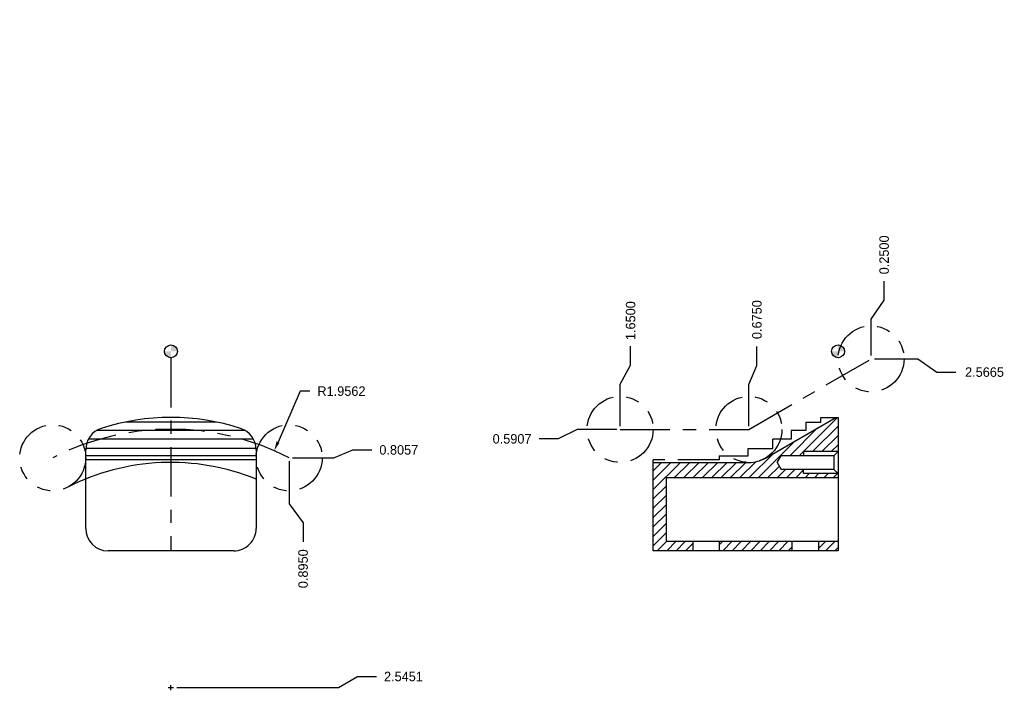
# Model space of a CAD drawing. Extents: x -3.57 to 3.88, y 12.56 to 17.64.
import ezdxf

# ---------------------------------------------------------------- set-up
doc = ezdxf.new("R2010")
doc.units = 0
doc.header["$LTSCALE"] = 0.5
doc.header["$MEASUREMENT"] = 0
doc.linetypes.add('CENTER2', pattern=[1.125, 0.75, -0.125, 0.125, -0.125])
doc.linetypes.add('PHANTOM2', pattern=[1.25, 0.625, -0.125, 0.125, -0.125, 0.125, -0.125])
doc.layers.get('Defpoints').update_dxf_attribs({"linetype": 'CONTINUOUS'})
for name, color, linetype in [('Center', 1, 'CENTER2'), ('Dimension', 6, 'CONTINUOUS'), ('Object', 5, 'CONTINUOUS'), ('Object_hatch', 5, 'CONTINUOUS'), ('Object_Phantom', 5, 'PHANTOM2')]:
    doc.layers.add(name, color=color, linetype=linetype)
doc.dimstyles.get("Standard").update_dxf_attribs({"dimtxt": 0.18, "dimasz": 0.18, "dimexe": 0.18, "dimexo": 0.0625, "dimgap": 0.09, "dimtad": 0, "dimtih": 1, "dimtoh": 1, "dimdec": 3, "dimzin": 0, "dimdsep": 46, "dimtxsty": 'Standard', "dimcen": 0.09, "dimadec": 0, "dimazin": 0, "dimtfac": 1, "dimtdec": 4, "dimtofl": 0, "dimtmove": 0, "dimatfit": 3, "dimfxl": 1, "dimtolj": 1, "dimtzin": 0, "dimarcsym": 0})

# ---------------------------------------------------------------- blocks, each defined once
blk = doc.blocks.new('*D5')
at = {"layer": 'Defpoints', "color": 0}
for p in [(-2.42848266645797, 15.12918002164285), (-1.533482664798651, 14.32346872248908), (-0.9073551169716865, 14.38308496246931)]:
    blk.add_point(p, dxfattribs=at)
at = {"layer": 'Dimension', "color": 0, "lineweight": -2}
for p, q in [((-1.508482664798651, 14.32346872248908), (-1.195355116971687, 14.32346872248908)), ((-1.195355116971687, 14.32346872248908), (-1.051355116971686, 14.38308496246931)), ((-1.051355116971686, 14.38308496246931), (-0.9073551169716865, 14.38308496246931))]:
    blk.add_line(p, q, dxfattribs=at)
at = {"layer": 'Dimension', "color": 0, "insert": (-0.7033551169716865, 14.38308496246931), "char_height": 0.072, "attachment_point": 5}
blk.add_mtext('\\A1;0.8057', dxfattribs=at)
blk = doc.blocks.new('*D6')
at = {"layer": 'Defpoints', "color": 0}
for p in [(-2.42848266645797, 15.12918002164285), (-1.53348266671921, 14.32346872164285), (-1.427817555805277, 13.6879028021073)]:
    blk.add_point(p, dxfattribs=at)
at = {"layer": 'Dimension', "color": 0, "lineweight": -2}
for p, q in [((-1.53348266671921, 14.29846872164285), (-1.53348266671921, 13.9759028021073)), ((-1.53348266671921, 13.9759028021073), (-1.427817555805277, 13.8319028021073)), ((-1.427817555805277, 13.8319028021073), (-1.427817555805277, 13.6879028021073))]:
    blk.add_line(p, q, dxfattribs=at)
at = {"layer": 'Dimension', "color": 0, "insert": (-1.427817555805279, 13.4839028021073), "char_height": 0.072, "attachment_point": 5, "rotation": 90}
blk.add_mtext('\\A1;0.8950', dxfattribs=at)
blk = doc.blocks.new('*D7')
at = {"layer": 'Defpoints', "color": 0}
for p in [(-2.42848266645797, 15.12918002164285), (-0.8721472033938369, 12.66801847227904), (-2.408482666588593, 12.58403585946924)]:
    blk.add_point(p, dxfattribs=at)
at = {"layer": 'Dimension', "color": 0, "lineweight": -2}
for p, q in [((-1.160147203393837, 12.58403585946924), (-1.016147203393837, 12.66801847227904)), ((-1.016147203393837, 12.66801847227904), (-0.8721472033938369, 12.66801847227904)), ((-2.383482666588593, 12.58403585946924), (-1.160147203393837, 12.58403585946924))]:
    blk.add_line(p, q, dxfattribs=at)
at = {"layer": 'Dimension', "color": 0, "insert": (-0.6681472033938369, 12.66801847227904), "char_height": 0.072, "attachment_point": 5}
blk.add_mtext('\\A1;2.5451', dxfattribs=at)
blk = doc.blocks.new('*D8')
at = {"layer": 'Defpoints', "color": 0}
for p in [(-1.64622396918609, 14.37700072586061), (-2.428482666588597, 12.58403585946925)]:
    blk.add_point(p, dxfattribs=at)
at = {"layer": 'Dimension', "color": 0, "lineweight": -2}
for p, q in [((-1.44957484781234, 14.82772753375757), (-1.617431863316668, 14.44299326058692)), ((-1.37757484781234, 14.82772753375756), (-1.44957484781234, 14.82772753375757)), ((-2.428482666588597, 12.56403585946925), (-2.428482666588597, 12.60403585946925)), ((-2.448482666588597, 12.58403585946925), (-2.408482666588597, 12.58403585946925))]:
    blk.add_line(p, q, dxfattribs=at)
at = {"layer": 'Dimension', "color": 0}
blk.add_solid([(-1.628430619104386, 14.44779194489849), (-1.606433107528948, 14.43819457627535), (-1.64622396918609, 14.37700072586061)], dxfattribs=at)
at = {"layer": 'Dimension', "color": 0, "insert": (-1.13757484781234, 14.82772753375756), "char_height": 0.072, "attachment_point": 5}
blk.add_mtext('\\A1;R1.9562', dxfattribs=at)
blk = doc.blocks.new('*D10')
at = {"layer": 'Defpoints', "color": 0}
for p in [(2.622342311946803, 17.63909735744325), (2.008023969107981, 15.1652278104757), (1.947342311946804, 14.53851145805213)]:
    blk.add_point(p, dxfattribs=at)
at = {"layer": 'Dimension', "color": 0, "lineweight": -2}
for p, q in [((2.008023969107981, 15.0212278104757), (2.008023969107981, 15.1652278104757)), ((1.947342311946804, 14.8772278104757), (2.008023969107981, 15.0212278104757)), ((1.947342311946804, 14.56351145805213), (1.947342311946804, 14.8772278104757))]:
    blk.add_line(p, q, dxfattribs=at)
at = {"layer": 'Dimension', "color": 0, "insert": (2.008023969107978, 15.3692278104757), "char_height": 0.072, "attachment_point": 5, "rotation": 90}
blk.add_mtext('\\A1;0.6750', dxfattribs=at)
blk = doc.blocks.new('*D11')
at = {"layer": 'Defpoints', "color": 0}
for p in [(2.622342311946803, 17.63909735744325), (1.051859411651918, 15.16945535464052), (0.9723423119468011, 14.53851145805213)]:
    blk.add_point(p, dxfattribs=at)
at = {"layer": 'Dimension', "color": 0, "lineweight": -2}
for p, q in [((1.051859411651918, 15.02545535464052), (1.051859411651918, 15.16945535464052)), ((0.9723423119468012, 14.88145535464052), (1.051859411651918, 15.02545535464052)), ((0.9723423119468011, 14.56351145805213), (0.9723423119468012, 14.88145535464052))]:
    blk.add_line(p, q, dxfattribs=at)
at = {"layer": 'Dimension', "color": 0, "insert": (1.051859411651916, 15.36145535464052), "char_height": 0.072, "attachment_point": 5, "rotation": 90}
blk.add_mtext('\\A1;1.6500', dxfattribs=at)
blk = doc.blocks.new('*D12')
at = {"layer": 'Defpoints', "color": 0}
for p in [(2.971154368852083, 15.66131320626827), (2.622342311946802, 15.12918002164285), (2.872342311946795, 15.07256045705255)]:
    blk.add_point(p, dxfattribs=at)
at = {"layer": 'Dimension', "color": 0, "lineweight": -2}
for p, q in [((2.971154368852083, 15.51731320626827), (2.971154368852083, 15.66131320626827)), ((2.872342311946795, 15.37331320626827), (2.971154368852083, 15.51731320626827)), ((2.872342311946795, 15.09756045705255), (2.872342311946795, 15.37331320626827))]:
    blk.add_line(p, q, dxfattribs=at)
at = {"layer": 'Dimension', "color": 0, "insert": (2.971154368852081, 15.85931320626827), "char_height": 0.072, "attachment_point": 5, "rotation": 90}
blk.add_mtext('\\A1;0.2500', dxfattribs=at)
blk = doc.blocks.new('*D13')
at = {"layer": 'Defpoints', "color": 0}
for p in [(2.622342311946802, 15.12918002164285), (0.9723423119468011, 14.53851145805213), (0.3581110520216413, 14.46651842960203)]:
    blk.add_point(p, dxfattribs=at)
at = {"layer": 'Dimension', "color": 0, "lineweight": -2}
for p, q in [((0.6461110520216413, 14.53851145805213), (0.5021110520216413, 14.46651842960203)), ((0.9473423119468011, 14.53851145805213), (0.6461110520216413, 14.53851145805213)), ((0.5021110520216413, 14.46651842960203), (0.3581110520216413, 14.46651842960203))]:
    blk.add_line(p, q, dxfattribs=at)
at = {"layer": 'Dimension', "color": 0, "insert": (0.1541110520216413, 14.46651842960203), "char_height": 0.072, "attachment_point": 5}
blk.add_mtext('\\A1;0.5907', dxfattribs=at)

msp = doc.modelspace()

# ---------------------------------------------------------------- hatches: boundary and pattern name
at = {"layer": 'Dimension'}
h = msp.add_hatch(color=256, dxfattribs=at)
h.paths.add_polyline_path([(-2.42848266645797, 15.17813123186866), (-2.42848266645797, 15.12918002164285), (-2.379531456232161, 15.12918002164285, 0.4142135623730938)])
h.paths.add_polyline_path([(-2.42848266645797, 15.12918002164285), (-2.477433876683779, 15.12918002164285, 0.4142135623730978), (-2.42848266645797, 15.08022881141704)])
h = msp.add_hatch(color=256, dxfattribs=at)
h.paths.add_polyline_path([(2.622342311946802, 15.17813123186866), (2.622342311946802, 15.12918002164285), (2.671293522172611, 15.12918002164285, 0.4142135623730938)])
h.paths.add_polyline_path([(2.622342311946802, 15.12918002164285), (2.573391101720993, 15.12918002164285, 0.4142135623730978), (2.622342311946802, 15.08022881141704)])
at = {"layer": 'Object_hatch'}
h = msp.add_hatch(dxfattribs=at)
h.set_pattern_fill('ANSI31', color=256, scale=0.4, style=0)
h.set_pattern_definition([(45, (2.622342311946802, 15.12918002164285), (-0.03535533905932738, 0.03535533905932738), [])])
h.paths.add_polyline_path([(2.622342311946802, 14.62918002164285), (2.604384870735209, 14.62918002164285), (2.072342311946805, 14.32200510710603, -0.1316524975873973), (1.947342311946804, 14.28851145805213), (1.222342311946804, 14.28851145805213), (1.222342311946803, 13.6193500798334), (1.521842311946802, 13.6193500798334), (1.521842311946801, 13.6893500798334), (1.322342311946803, 13.6893500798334), (1.322342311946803, 14.1743500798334), (2.622342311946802, 14.1743500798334), (2.622342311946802, 14.2043500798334), (2.361453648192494, 14.2043500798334), (2.361453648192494, 14.2353500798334), (2.192587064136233, 14.2353500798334), (2.161342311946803, 14.28735007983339), (2.192587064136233, 14.33935007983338), (2.361453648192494, 14.33935007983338), (2.361453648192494, 14.37035007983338), (2.622342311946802, 14.37035007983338)])
h.paths.add_polyline_path([(2.271842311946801, 13.6893500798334), (1.722842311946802, 13.6893500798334), (1.722842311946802, 13.6193500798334), (2.271842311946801, 13.6193500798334)], flags=17)
h.paths.add_polyline_path([(2.622342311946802, 13.6893500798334), (2.472842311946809, 13.6893500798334), (2.472842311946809, 13.6193500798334), (2.622342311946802, 13.6193500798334)], flags=17)

# ---------------------------------------------------------------- linework, layer by layer
at = {"layer": 'Center'}
for p, q in [((-2.42848266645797, 15.08022881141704), (-2.428482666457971, 13.6193500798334)), ((1.947342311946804, 14.53851145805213), (2.872342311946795, 15.07256045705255)), ((0.9723423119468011, 14.53851145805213), (1.947342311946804, 14.53851145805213)), ((-2.428482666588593, 12.56403585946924), (-2.428482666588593, 12.60403585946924)), ((-2.448482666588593, 12.58403585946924), (-2.408482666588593, 12.58403585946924))]:
    msp.add_line(p, q, dxfattribs=at)
msp.add_arc((-2.428482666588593, 12.58403585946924), 1.956182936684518, 62.77257035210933, 117.2274296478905, dxfattribs=at)
at = {"layer": 'Dimension'}
for centre in [(-2.42848266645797, 15.12918002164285), (2.622342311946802, 15.12918002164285)]:
    msp.add_circle(centre, 0.04895121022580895, dxfattribs=at)
at = {"layer": 'Object'}
for p, q in [((2.072342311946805, 14.32200510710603), (2.604384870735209, 14.62918002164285)), ((2.604384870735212, 14.62918002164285), (2.622342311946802, 14.62918002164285)), ((2.622342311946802, 14.62918002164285), (2.622342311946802, 13.6193500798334)), ((-2.08377264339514, 14.59418002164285), (-2.773192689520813, 14.59418002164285)), ((-1.803392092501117, 14.46418002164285), (-3.053573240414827, 14.46418002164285)), ((-1.864464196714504, 14.52918002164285), (-2.992501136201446, 14.52918002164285)), ((-1.783767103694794, 14.39418002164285), (-3.07319822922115, 14.39418002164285)), ((-3.07348266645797, 13.7893500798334), (-3.07348266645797, 14.3843500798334)), ((-1.783482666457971, 14.33918002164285), (-3.07348266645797, 14.33918002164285)), ((-1.783482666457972, 14.3843500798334), (-1.783482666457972, 13.7893500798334)), ((2.161342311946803, 14.28735007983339), (2.192587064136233, 14.33935007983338)), ((2.591342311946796, 14.33935007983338), (2.192587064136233, 14.33935007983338)), ((2.622342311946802, 14.37035007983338), (2.361453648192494, 14.37035007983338)), ((2.361453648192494, 14.37035007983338), (2.361453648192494, 14.33935007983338)), ((2.622342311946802, 14.3703500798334), (2.591342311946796, 14.33935007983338)), ((2.591342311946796, 14.33935007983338), (2.591342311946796, 14.2353500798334)), ((-1.783482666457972, 14.30851143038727), (-3.073482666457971, 14.30851143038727)), ((1.222342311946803, 13.6193500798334), (1.222342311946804, 14.30851143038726)), ((1.222342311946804, 14.28851145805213), (1.947342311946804, 14.28851145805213)), ((2.161342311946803, 14.28735007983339), (2.192587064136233, 14.2353500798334)), ((1.322342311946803, 13.6893500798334), (1.322342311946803, 14.1743500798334)), ((1.322342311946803, 14.1743500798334), (2.622342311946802, 14.1743500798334)), ((2.591342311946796, 14.2353500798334), (2.192587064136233, 14.2353500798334)), ((2.361453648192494, 14.2043500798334), (2.361453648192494, 14.2353500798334)), ((2.622342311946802, 14.2043500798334), (2.361453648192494, 14.2043500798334)), ((2.591342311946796, 14.2353500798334), (2.622342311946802, 14.2043500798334)), ((2.622342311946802, 13.6893500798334), (1.322342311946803, 13.6893500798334)), ((1.521842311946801, 13.68935007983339), (1.521842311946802, 13.6193500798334)), ((1.722842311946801, 13.68935007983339), (1.722842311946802, 13.6193500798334)), ((2.271842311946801, 13.68935007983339), (2.271842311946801, 13.6193500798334)), ((2.472842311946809, 13.68935007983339), (2.472842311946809, 13.6193500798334)), ((-1.953482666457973, 13.6193500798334), (-2.903482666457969, 13.6193500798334)), ((2.622342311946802, 13.6193500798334), (1.222342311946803, 13.6193500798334))]:
    msp.add_line(p, q, dxfattribs=at)
for centre, radius, start, end in [((-2.428482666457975, 12.91418002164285), 1.715000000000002, 72.0947768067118, 107.9052231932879), ((-2.903482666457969, 14.3843500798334), 0.1700000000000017, 107.9052231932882, 179.9999999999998), ((-1.953482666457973, 14.3843500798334), 0.1699999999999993, 359.9999999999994, 72.09477680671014), ((1.947342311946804, 14.53851145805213), 0.25, 270, 300.0000000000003), ((-2.42848266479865, 12.56851145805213), 1.72, 67.97568722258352, 117.0208508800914), ((-2.903482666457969, 13.7893500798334), 0.170000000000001, 180.0000000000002, 270), ((-1.953482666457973, 13.78935007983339), 0.1699999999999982, 270, 2.035554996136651e-13)]:
    msp.add_arc(centre, radius, start, end, dxfattribs=at)
at = {"layer": 'Object_Phantom'}
for p, q in [((2.492342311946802, 14.59418002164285), (2.492342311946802, 14.62918002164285)), ((2.492342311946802, 14.62918002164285), (2.604384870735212, 14.62918002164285)), ((2.377342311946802, 14.59418002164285), (2.377342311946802, 14.52918002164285)), ((2.377342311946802, 14.59418002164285), (2.492342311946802, 14.59418002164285)), ((2.492342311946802, 14.59418002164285), (2.492342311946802, 14.59418002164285)), ((2.127342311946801, 14.39418002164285), (2.127342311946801, 14.46418002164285)), ((2.267342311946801, 14.46418002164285), (2.127342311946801, 14.46418002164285)), ((2.267342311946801, 14.52918002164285), (2.267342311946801, 14.46418002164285)), ((2.377342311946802, 14.52918002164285), (2.267342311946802, 14.52918002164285)), ((2.267342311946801, 14.46418002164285), (2.267342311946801, 14.46418002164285)), ((1.942342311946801, 14.33918002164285), (1.942342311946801, 14.39418002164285)), ((1.942342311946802, 14.39418002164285), (2.127342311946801, 14.39418002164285)), ((2.127342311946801, 14.39418002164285), (2.127342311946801, 14.39418002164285)), ((1.722342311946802, 14.33918002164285), (1.722342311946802, 14.30851143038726)), ((1.722342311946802, 14.33918002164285), (1.942342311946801, 14.33918002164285)), ((1.942342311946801, 14.33918002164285), (1.942342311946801, 14.33918002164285)), ((1.722342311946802, 14.30851143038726), (1.222342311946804, 14.30851143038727))]:
    msp.add_line(p, q, dxfattribs=at)
for centre in [(2.872342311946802, 15.07256045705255), (0.9723423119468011, 14.53851145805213), (1.947342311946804, 14.53851145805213), (-3.32348266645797, 14.32346872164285), (-1.533482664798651, 14.32346872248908)]:
    msp.add_circle(centre, 0.2499999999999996, dxfattribs=at)

# ---------------------------------------------------------------- dimensions: what is measured, and where the dimension line sits
at = {"layer": 'Dimension'}
for feature_location, offset, dtype, origin, override, picture, middle in [((0.9723423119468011, 14.53851145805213), (0.07951709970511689, 0.6309438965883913), 1, (2.622342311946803, 17.63909735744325), {"dimscale": 0.4, "dimdec": 4, "dimcen": 0.05}, '*D11', (1.051859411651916, 15.36145535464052)), ((1.947342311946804, 14.53851145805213), (0.060681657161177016, 0.6267163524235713), 1, (2.622342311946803, 17.63909735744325), {"dimscale": 0.4, "dimdec": 4, "dimcen": 0.05}, '*D10', (2.008023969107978, 15.3692278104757)), ((2.872342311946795, 15.07256045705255), (0.09881205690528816, 0.5887527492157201), 1, (2.622342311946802, 15.12918002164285), {"dimscale": 0.4, "dimdec": 4, "dimcen": 0.05}, '*D12', (2.971154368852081, 15.85931320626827)), ((-1.533482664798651, 14.32346872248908), (0.6261275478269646, 0.05961623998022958), 0, (-2.42848266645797, 15.12918002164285), {"dimscale": 0.4, "dimdec": 4, "dimcen": 0.05, "dimtdec": 3}, '*D5', (-0.7033551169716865, 14.38308496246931)), ((-1.53348266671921, 14.32346872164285), (0.10566511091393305, -0.6355659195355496), 1, (-2.42848266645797, 15.12918002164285), {"dimscale": 0.4, "dimdec": 4, "dimcen": 0.05, "dimtdec": 3}, '*D6', (-1.427817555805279, 13.4839028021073)), ((-2.408482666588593, 12.58403585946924), (1.5363354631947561, 0.08398261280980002), 0, (-2.42848266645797, 15.12918002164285), {"dimscale": 0.4, "dimdec": 4, "dimcen": 0.05}, '*D7', (-0.6681472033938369, 12.66801847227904)), ((0.9723423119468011, 14.53851145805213), (-0.6142312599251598, -0.07199302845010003), 0, (2.622342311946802, 15.12918002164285), {"dimscale": 0.4, "dimdec": 4, "dimcen": 0.05}, '*D13', (0.1541110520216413, 14.46651842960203))]:
    dim = msp.add_ordinate_dim(feature_location=feature_location, offset=offset, dtype=dtype, origin=origin, dimstyle='Standard', override=override, dxfattribs=at)
    dim.commit()
    dim.dimension.update_dxf_attribs({"geometry": picture, "text_midpoint": middle})
msp.add_ordinate_dim(feature_location=(2.872342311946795, 15.07256045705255), offset=(0.6425208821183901, -0.10072718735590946), dtype=0, origin=(2.622342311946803, 17.63909735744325), dimstyle='Standard', override={"dimscale": 0.4, "dimdec": 4, "dimcen": 0.05}, dxfattribs=at).render()
dim = msp.add_radius_dim(center=(-2.428482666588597, 12.58403585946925), mpoint=(-1.64622396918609, 14.37700072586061), dimstyle='Standard', override={"dimscale": 0.4, "dimdec": 4, "dimcen": 0.05}, dxfattribs=at)
dim.commit()
dim.dimension.update_dxf_attribs({"geometry": '*D8', "text_midpoint": (-1.13757484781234, 14.82772753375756), "dimtype": 164})

doc.saveas('drawing.dxf')
